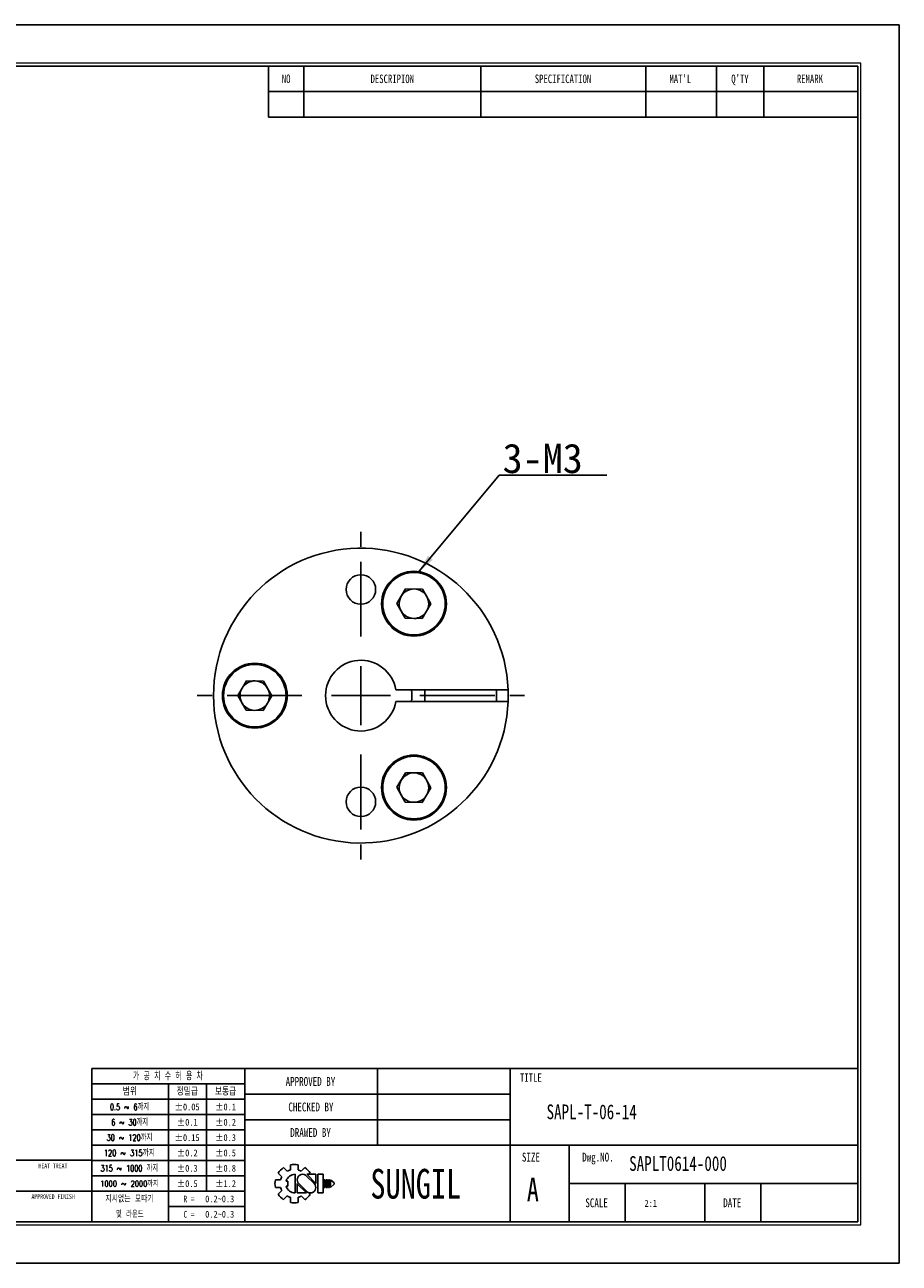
# Model space of a CAD drawing. Header units: millimetres. Extents: x 0 to 297, y 0 to 210.
# Tile 2 of 2: x 149 to 297, y 0 to 210. Entities that reach past the tile are written whole.
import ezdxf
from ezdxf.enums import TextEntityAlignment as Align

# ---------------------------------------------------------------- set-up
doc = ezdxf.new("R2010")
doc.units = ezdxf.units.MM
doc.header["$PDSIZE"] = -1
doc.linetypes.add('CENTERX2', pattern=[20.32, 12.7, -2.54, 2.54, -2.54])
doc.layers.add('문자', color=7, linetype='Continuous')
doc.layers.add('중심선', color=1, linetype='CENTERX2')
doc.layers.add('치수선', color=5, linetype='Continuous', lineweight=15)
doc.styles.add('SLDTEXTSTYLE0', font='TXT', dxfattribs={"width": 0.75})
doc.styles.add('SLDTEXTSTYLE1', font='TXT', dxfattribs={"width": 0.634615, "bigfont": 'bigfont'})
doc.styles.add('SLDTEXTSTYLE2', font='TXT', dxfattribs={"width": 0.75, "bigfont": 'bigfont'})
doc.styles.add('SLDTEXTSTYLE3', font='TXT', dxfattribs={"width": 0.694444, "bigfont": 'bigfont'})
doc.styles.add('SLDTEXTSTYLE4', font='TXT', dxfattribs={"width": 0.6875, "bigfont": 'bigfont'})
doc.styles.add('SLDTEXTSTYLE5', font='TXT', dxfattribs={"width": 0.7, "bigfont": 'bigfont'})
doc.styles.add('SLDTEXTSTYLE6', font='TXT', dxfattribs={"width": 0.692308, "bigfont": 'bigfont'})
doc.styles.add('SLDTEXTSTYLE7', font='TXT', dxfattribs={"width": 0.666667})
doc.dimstyles.new('SLDDIMSTYLE6', dxfattribs={"dimtxt": 0.18, "dimasz": 3.302, "dimexe": 0, "dimexo": 0.0625, "dimgap": 0, "dimtad": 0, "dimtih": 1, "dimtoh": 1, "dimdec": 0, "dimrnd": 1e-09, "dimzin": 0, "dimdsep": 46, "dimtxsty": 'Standard', "dimsah": 1, "dimcen": 0.09, "dimadec": 0, "dimazin": 0, "dimtfac": 3.302, "dimtdec": 0, "dimtofl": 0, "dimtmove": 0, "dimatfit": 3, "dimfxl": 1, "dimfrac": 2, "dimtolj": 1, "dimtzin": 0, "dimarcsym": 0})

# ---------------------------------------------------------------- blocks, each defined once
blk = doc.blocks.new('AAAA')
at = {"color": 250, "true_color": 0x191924}
for p, q in [((-298.87, 124.28), (-595.87, 124.28)), ((-298.87, -85.72), (-298.87, 124.28)), ((-595.87, -85.72), (-298.87, -85.72))]:
    blk.add_line(p, q, dxfattribs=at)
at = {"lineweight": 0}
for p, q in [((-305.37, 117.78), (-585.87, 117.78)), ((-305.37, -79.22), (-305.37, 117.78)), ((-585.87, -79.22), (-305.37, -79.22))]:
    blk.add_line(p, q, dxfattribs=at)
for p, q in [((-305.87, 117.28), (-585.37, 117.28)), ((-405.87, 117.28), (-405.87, 108.62)), ((-399.87, 117.28), (-399.87, 108.62)), ((-369.87, 117.28), (-369.87, 108.62)), ((-341.87, 117.28), (-341.87, 108.62)), ((-329.87, 117.28), (-329.87, 108.62)), ((-321.87, 117.28), (-321.87, 108.62)), ((-305.87, -78.72), (-305.87, 117.28)), ((-405.87, 112.95), (-305.87, 112.95)), ((-405.87, 108.62), (-305.87, 108.62)), ((-305.87, -52.72), (-435.87, -52.72)), ((-435.87, -52.72), (-435.87, -78.72)), ((-409.87, -52.72), (-409.87, -78.72)), ((-387.37, -52.72), (-387.37, -65.72)), ((-364.87, -52.72), (-364.87, -78.72)), ((-409.87, -55.32), (-435.87, -55.32)), ((-422.87, -55.32), (-422.87, -78.72)), ((-416.37, -55.32), (-416.37, -73.52)), ((-409.87, -57.92), (-435.87, -57.92)), ((-364.87, -57.05), (-409.87, -57.05)), ((-409.87, -60.52), (-435.87, -60.52)), ((-364.87, -61.38), (-409.87, -61.38)), ((-409.87, -63.12), (-435.87, -63.12)), ((-409.87, -65.72), (-435.87, -65.72)), ((-305.87, -65.72), (-409.87, -65.72)), ((-354.87, -65.72), (-354.87, -78.72)), ((-435.87, -68.22), (-533.87, -68.22)), ((-409.87, -68.32), (-435.87, -68.32)), ((-402.17, -69.02), (-402.17, -69.9)), ((-400.87, -69.02), (-400.87, -69.9)), ((-409.87, -70.92), (-435.87, -70.92)), ((-404.24, -70.42), (-403.62, -71.04)), ((-403.32, -69.5), (-402.7, -70.12)), ((-401.37, -70.64), (-401.37, -73.79)), ((-400.35, -70.12), (-399.72, -69.5)), ((-398.13, -72.22), (-399.46, -70.88)), ((-397.85, -72.19), (-399.4, -70.64)), ((-399.4, -70.64), (-397.85, -70.64)), ((-399.03, -70.64), (-398.81, -70.42)), ((-397.85, -70.64), (-397.85, -72.22)), ((-397.48, -70.64), (-397.48, -73.79)), ((-397.48, -70.64), (-396.61, -70.64)), ((-396.61, -70.64), (-396.61, -73.79)), ((-404.71, -71.57), (-403.84, -71.57)), ((-404.71, -71.57), (-403.84, -71.57)), ((-404.71, -72.86), (-403.84, -72.86)), ((-404.24, -74.01), (-403.62, -73.39)), ((-402.89, -71.78), (-402.59, -71.78)), ((-402.89, -72.65), (-402.59, -72.65)), ((-402.59, -71.78), (-402.59, -72.65)), ((-401.01, -72.22), (-401.01, -73.79)), ((-401.01, -72.24), (-399.45, -73.79)), ((-400.73, -72.22), (-399.39, -73.55)), ((-396.46, -71.57), (-396.46, -72.86)), ((-396.46, -71.57), (-396.24, -71.57)), ((-396.46, -72.86), (-396.24, -72.86)), ((-396.24, -71.57), (-396.24, -72.86)), ((-396.09, -71.57), (-396.09, -72.86)), ((-396.09, -71.57), (-395.88, -71.57)), ((-396.09, -72.86), (-395.88, -72.86)), ((-395.88, -71.57), (-395.88, -72.86)), ((-395.72, -71.57), (-395.72, -72.86)), ((-395.72, -71.57), (-395.51, -71.57)), ((-395.72, -72.86), (-395.51, -72.86)), ((-395.51, -71.57), (-395.51, -72.86)), ((-395.36, -71.57), (-395.36, -72.86)), ((-395.36, -71.57), (-394.71, -72.11)), ((-394.71, -72.32), (-395.36, -72.86)), ((-394.71, -72.11), (-394.71, -72.22)), ((-394.71, -72.11), (-394.71, -72.32)), ((-394.71, -72.22), (-394.71, -72.32)), ((-305.87, -72.22), (-354.87, -72.22)), ((-345.37, -72.22), (-345.37, -78.72)), ((-331.87, -72.22), (-331.87, -78.72)), ((-322.37, -72.22), (-322.37, -78.72)), ((-448.87, -73.52), (-435.87, -73.52)), ((-409.87, -73.52), (-435.87, -73.52)), ((-403.32, -74.93), (-402.7, -74.31)), ((-402.17, -74.53), (-402.17, -75.41)), ((-401.01, -73.79), (-399.45, -73.79)), ((-400.87, -74.53), (-400.87, -75.41)), ((-400.35, -74.31), (-399.72, -74.93)), ((-399.08, -73.74), (-398.81, -74.01)), ((-397.48, -73.79), (-396.61, -73.79)), ((-409.87, -76.12), (-422.87, -76.12)), ((-585.37, -78.72), (-305.87, -78.72))]:
    blk.add_line(p, q)
for centre, radius, start, end in [((-401.52, -72.22), 3.26, 78.4943, 101.5057), ((-401.52, -72.22), 3.26, 123.4943, 146.5057), ((-401.52, -72.22), 2.4, 150.6872, 164.3128), ((-401.37, -72.22), 1.58, 90, 164.0671), ((-401.52, -72.22), 2.4, 105.6872, 119.3128), ((-400.09, -71.56), 0.919, 43.2202, 225.8282), ((-401.52, -72.22), 2.4, 60.6872, 74.3128), ((-401.52, -72.22), 3.26, 33.4943, 56.5057), ((-401.52, -72.22), 3.26, 168.4943, 191.5057), ((-401.52, -72.22), 2.4, 195.6872, 209.3128), ((-401.37, -72.22), 1.58, 195.9329, 270), ((-398.77, -72.87), 0.919, 223.2202, 45.8282), ((-401.52, -72.22), 3.26, 213.4943, 236.5057), ((-401.52, -72.22), 2.4, 240.6872, 254.3128), ((-401.52, -72.22), 3.26, 258.4943, 281.5057), ((-401.52, -72.22), 2.4, 285.6872, 299.3128), ((-401.52, -72.22), 3.26, 303.4943, 326.5057)]:
    blk.add_arc(centre, radius, start, end)
for p in [(-387.37, -57.05), (-387.37, -61.38)]:
    blk.add_point(p)
at = {"color": 250, "true_color": 0x191924, "width": 0.75}
for tag, height, style, p in [('TITLE', 2.5, 'SLDTEXTSTYLE2', (-358.7, -62.04)), ('도번', 2.5, 'SLDTEXTSTYLE2', (-344.69, -70.81)), ('필렛', 1.15, 'SLDTEXTSTYLE0', (-416.62, -75.73)), ('SCALE', 1.2, 'SLDTEXTSTYLE0', (-342.09, -76.51)), ('DATE', 1.2, 'SLDTEXTSTYLE0', (-318.85, -76.56)), ('모따기', 1.15, 'SLDTEXTSTYLE0', (-416.62, -78.33))]:
    blk.add_attdef(tag, text='', height=height, dxfattribs=dict(at, style=style)).set_placement(p, align=Align.BOTTOM_LEFT)
at = {"layer": '문자', "attachment_point": 2}
for s, insert, char_height, style in [('NO', (-402.88, 115.84), 1.444, 'SLDTEXTSTYLE0'), ('DESCRIPION', (-384.88, 115.84), 1.444, 'SLDTEXTSTYLE0'), ('SPECIFICATION', (-355.91, 115.84), 1.444, 'SLDTEXTSTYLE0'), ("MAT'L", (-336.01, 115.84), 1.444, 'SLDTEXTSTYLE0'), ("Q'TY", (-325.89, 115.84), 1.444, 'SLDTEXTSTYLE0'), ('REMARK', (-314.02, 115.84), 1.444, 'SLDTEXTSTYLE0'), ('가 공 치 수 허 용 차', (-422.94, -53.37), 1.3, 'SLDTEXTSTYLE1'), ('APPROVED BY', (-398.76, -54.14), 1.5, 'SLDTEXTSTYLE0'), ('TITLE', (-361.36, -53.5), 1.444, 'SLDTEXTSTYLE0'), ('범위', (-429.4, -56), 1.25, 'SLDTEXTSTYLE2'), ('정밀급', (-419.66, -56), 1.25, 'SLDTEXTSTYLE2'), ('보통급', (-413.16, -56), 1.25, 'SLDTEXTSTYLE2'), ('0.5 ~ 6까지', (-429.45, -58.67), 1.1, 'SLDTEXTSTYLE3'), ('±0.05', (-419.68, -58.64), 1.15, 'SLDTEXTSTYLE0'), ('±0.1', (-413.16, -58.64), 1.15, 'SLDTEXTSTYLE0'), ('CHECKED BY', (-398.68, -58.47), 1.5, 'SLDTEXTSTYLE0'), ('6 ~ 30까지', (-429.43, -61.27), 1.1, 'SLDTEXTSTYLE4'), ('±0.1', (-419.66, -61.24), 1.15, 'SLDTEXTSTYLE0'), ('±0.2', (-413.16, -61.24), 1.15, 'SLDTEXTSTYLE0'), ('DRAWED BY', (-398.74, -62.8), 1.5, 'SLDTEXTSTYLE0'), ('30 ~ 120까지', (-429.46, -63.87), 1.1, 'SLDTEXTSTYLE5'), ('±0.15', (-419.68, -63.84), 1.15, 'SLDTEXTSTYLE0'), ('±0.3', (-413.16, -63.84), 1.15, 'SLDTEXTSTYLE0'), ('120 ~ 315까지', (-429.47, -66.47), 1.1, 'SLDTEXTSTYLE2'), ('±0.2', (-419.66, -66.44), 1.15, 'SLDTEXTSTYLE0'), ('±0.5', (-413.16, -66.44), 1.15, 'SLDTEXTSTYLE0'), ('SIZE', (-361.35, -66.97), 1.5, 'SLDTEXTSTYLE0'), ('Dwg.NO.', (-349.99, -66.97), 1.5, 'SLDTEXTSTYLE0'), ('HEAT TREAT', (-442.45, -68.82), 0.8, 'SLDTEXTSTYLE0'), ('315 ~ 1000 까지', (-429.48, -69.07), 1.1, 'SLDTEXTSTYLE6'), ('±0.3', (-419.66, -69.04), 1.15, 'SLDTEXTSTYLE0'), ('±0.8', (-413.16, -69.04), 1.15, 'SLDTEXTSTYLE0'), ('SUNGIL', (-380.89, -69.72), 5.032, 'SLDTEXTSTYLE0'), ('A', (-361.03, -71.23), 4, 'SLDTEXTSTYLE0'), ('1000 ~ 2000까지', (-429.47, -71.73), 0.99, 'SLDTEXTSTYLE2'), ('±0.5', (-419.66, -71.64), 1.15, 'SLDTEXTSTYLE0'), ('±1.2', (-413.16, -71.64), 1.15, 'SLDTEXTSTYLE0'), ('APPROVED FINISH', (-442.42, -74.02), 0.8, 'SLDTEXTSTYLE0'), ('지시없는 모따기', (-429.45, -74.27), 1.1, 'SLDTEXTSTYLE2'), ('R =', (-419.36, -74.24), 1.15, 'SLDTEXTSTYLE7'), ('SCALE', (-350.21, -74.72), 1.5, 'SLDTEXTSTYLE0'), ('DATE', (-327.2, -74.72), 1.5, 'SLDTEXTSTYLE0'), ('및 라운드', (-429.41, -76.87), 1.1, 'SLDTEXTSTYLE5'), ('C =', (-419.36, -76.84), 1.15, 'SLDTEXTSTYLE7')]:
    blk.add_mtext(s, dxfattribs=dict(at, insert=insert, char_height=char_height, style=style))
blk = doc.blocks.new('SW_NOTE_0')
at = {"layer": '문자', "color": 0}
blk.add_line((18.27, 0), (0, 0), dxfattribs=at)
at = {"layer": '문자', "color": 0, "insert": (0.57, 5.33), "char_height": 5, "attachment_point": 1}
blk.add_mtext('{\\C3;3-M3}', dxfattribs=at)
blk = doc.blocks.new('SW_CENTERMARKSYMBOL_0')
at = {"layer": '중심선', "color": 0}
for p, q in [((0, 10), (0, 30)), ((0, 0), (0, 5)), ((-10, 0), (-30, 0)), ((0, 0), (-5, 0)), ((0, 0), (0, -5)), ((0, 0), (5, 0)), ((10, 0), (30, 0)), ((0, -10), (0, -30))]:
    blk.add_line(p, q, dxfattribs=at)

msp = doc.modelspace()

# ---------------------------------------------------------------- linework, layer by layer
for p, q in [((211.66, 111.781), (213.139, 114.26)), ((213.139, 114.26), (216.026, 114.219)), ((216.026, 114.219), (217.433, 111.699)), ((213.068, 109.261), (211.66, 111.781)), ((217.433, 111.699), (215.954, 109.22)), ((215.954, 109.22), (213.068, 109.261)), ((184.66, 96.193), (186.139, 98.672)), ((186.139, 98.672), (189.026, 98.631)), ((189.026, 98.631), (190.433, 96.111)), ((211.463, 97.152), (230.527, 97.152)), ((186.068, 93.672), (184.66, 96.193)), ((190.433, 96.111), (188.954, 93.631)), ((230.527, 95.152), (211.463, 95.152)), ((188.954, 93.631), (186.068, 93.672)), ((211.66, 80.604), (213.139, 83.084)), ((213.139, 83.084), (216.026, 83.042)), ((216.026, 83.042), (217.433, 80.522)), ((213.068, 78.084), (211.66, 80.604)), ((217.433, 80.522), (215.954, 78.043)), ((215.954, 78.043), (213.068, 78.084))]:
    msp.add_line(p, q)
at = {"flags": 128}
for points in [[(228.525, 95.152), (228.547, 96.172), (228.525, 97.152)], [(230.527, 95.152), (230.546, 96.278), (230.527, 97.152)]]:
    msp.add_lwpolyline(points, dxfattribs=at)
for centre, radius in [((205.547, 114.152), 2.5), ((214.547, 111.74), 5.5), ((214.547, 111.74), 5.3), ((187.547, 96.152), 5.5), ((187.547, 96.152), 5.3), ((214.547, 80.563), 5.5), ((214.547, 80.563), 5.3), ((205.547, 78.152), 2.5)]:
    msp.add_circle(centre, radius)
for centre, radius, start, end in [((205.547, 96.152), 25, 2.29244, 357.70756), ((214.547, 111.74), 2.5, 89.18406, 149.18406), ((214.547, 111.74), 2.5, 29.18406, 89.18406), ((214.547, 111.74), 2.5, 149.18406, 209.18406), ((214.547, 111.74), 2.5, 329.18406, 29.18406), ((214.547, 111.74), 2.5, 209.18406, 269.18406), ((214.547, 111.74), 2.5, 269.18406, 329.18406), ((205.547, 96.152), 6, 9.59407, 350.40593), ((187.547, 96.152), 2.5, 149.18406, 209.18406), ((187.547, 96.152), 2.5, 89.18406, 149.18406), ((187.547, 96.152), 2.5, 29.18406, 89.18406), ((187.547, 96.152), 2.5, 329.18406, 29.18406), ((205.547, 96.152), 8.63, 353.34591, 6.65409), ((205.547, 96.152), 10.868, 354.72039, 5.27961), ((187.547, 96.152), 2.5, 209.18406, 269.18406), ((187.547, 96.152), 2.5, 269.18406, 329.18406), ((214.547, 80.563), 2.5, 89.18406, 149.18406), ((214.547, 80.563), 2.5, 29.18406, 89.18406), ((214.547, 80.563), 2.5, 149.18406, 209.18406), ((214.547, 80.563), 2.5, 329.18406, 29.18406), ((214.547, 80.563), 2.5, 209.18406, 269.18406), ((214.547, 80.563), 2.5, 269.18406, 329.18406)]:
    msp.add_arc(centre, radius, start, end)

# ---------------------------------------------------------------- block references
at = {"color": 7, "linetype": 'Continuous'}
ref = msp.add_blockref('AAAA', (595.748, 85.622), dxfattribs=at)
ref.add_attrib('모따기', '0.2~0.3', dxfattribs={"layer": '문자', "height": 1.15, "style": 'SLDTEXTSTYLE0', "width": 0.75}).set_placement((179.129, 7.294), align=Align.BOTTOM_LEFT)
ref.add_attrib('필렛', '0.2~0.3', dxfattribs={"layer": '문자', "height": 1.15, "style": 'SLDTEXTSTYLE0', "width": 0.75}).set_placement((179.129, 9.894), align=Align.BOTTOM_LEFT)
ref.add_attrib('TITLE', 'SAPL-T-06-14', dxfattribs={"layer": '문자', "height": 2.5, "style": 'SLDTEXTSTYLE0', "width": 0.75}).set_placement((237.045, 23.58), align=Align.BOTTOM_LEFT)
ref.add_attrib('도번', 'SAPLT0614-000', dxfattribs={"layer": '문자', "height": 2.5, "style": 'SLDTEXTSTYLE0', "width": 0.75}).set_placement((251.06, 14.816), align=Align.BOTTOM_LEFT)
ref.add_attrib('SCALE', '2:1', dxfattribs={"layer": '문자', "height": 1.2, "style": 'SLDTEXTSTYLE0', "width": 0.75}).set_placement((253.66, 9.107), align=Align.BOTTOM_LEFT)
at = {"layer": '중심선'}
msp.add_blockref('SW_CENTERMARKSYMBOL_0', (205.547, 96.152), dxfattribs=at)
at = {"layer": '치수선'}
msp.add_blockref('SW_NOTE_0', (229.017, 133.558), dxfattribs=at)

# ---------------------------------------------------------------- leaders
msp.add_leader([(215.23, 116.996), (229.017, 133.558)], dimstyle='SLDDIMSTYLE6', dxfattribs=at)

doc.saveas('drawing.dxf')
